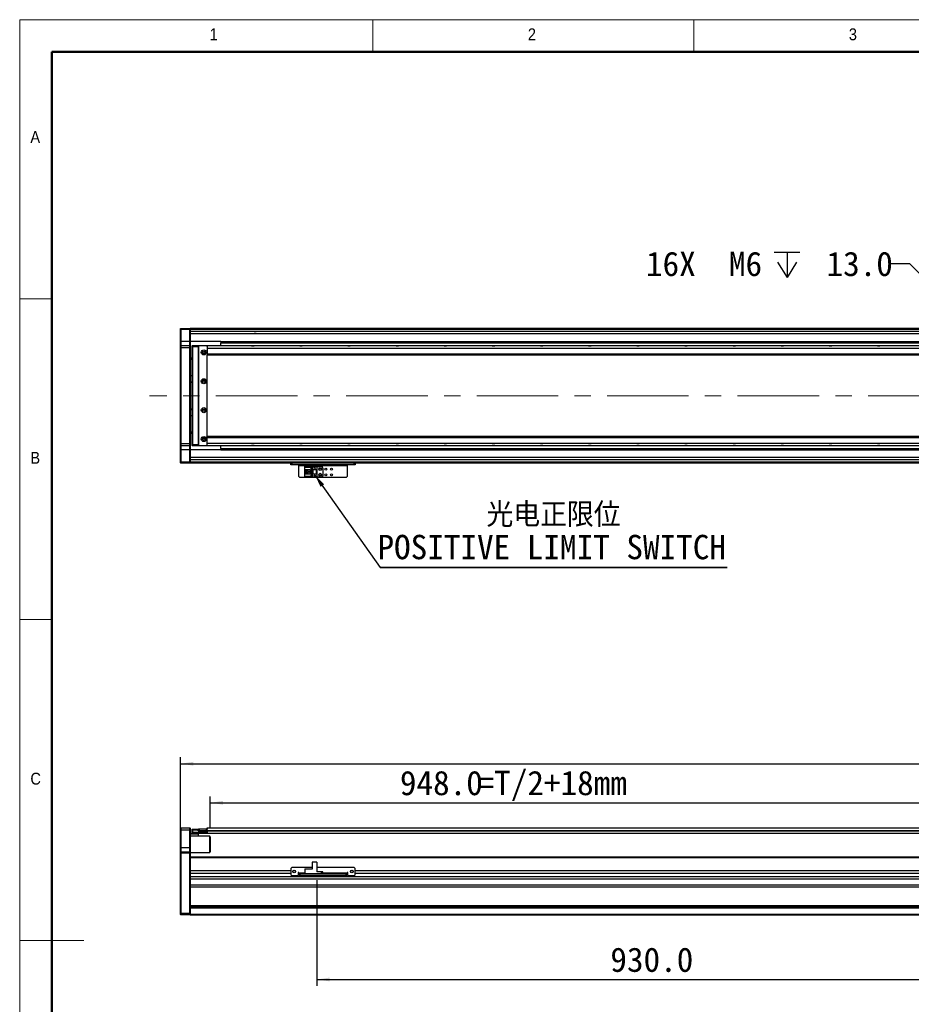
# Model space of a CAD drawing. Header units: millimetres. Extents: x 40 to 3320, y 40 to 2336.
# Tile 2 of 8: x 40 to 1151, y 1108 to 2336. Entities that reach past the tile are written whole.
import ezdxf

# ---------------------------------------------------------------- set-up
doc = ezdxf.new("R2010")
doc.units = ezdxf.units.MM
doc.header["$LTSCALE"] = 8
doc.linetypes.add('CENTERX2', pattern=[20.32, 12.7, -2.54, 2.54, -2.54])
doc.layers.add('DIMNS', color=7, linetype='Continuous')
doc.styles.add('SLDTEXTSTYLE0', font='Gothic.ttf', dxfattribs={"width": 0.913})
doc.styles.add('SLDTEXTSTYLE7', font='txt')
doc.styles.add('SLDTEXTSTYLE8', font='txt', dxfattribs={"bigfont": 'bigfont'})
doc.dimstyles.new('SLDDIMSTYLE1', dxfattribs={"dimtxt": 30.4, "dimasz": 16, "dimexe": 0, "dimexo": 0.0625, "dimgap": 7.6, "dimtad": 0, "dimtih": 1, "dimtoh": 1, "dimdec": 6, "dimrnd": 1e-09, "dimzin": 12, "dimdsep": 46, "dimtxsty": 'SLDTEXTSTYLE7', "dimsah": 1, "dimcen": 0, "dimadec": 0, "dimazin": 3, "dimtfac": 1, "dimtdec": 1, "dimtofl": 0, "dimtmove": 0, "dimatfit": 3, "dimfxl": 0, "dimfrac": 2, "dimtolj": 1, "dimtzin": 12, "dimarcsym": 0})
doc.dimstyles.new('SLDDIMSTYLE3', dxfattribs={"dimtxt": 30.4, "dimasz": 16, "dimexe": 0, "dimexo": 0.0625, "dimgap": 7.6, "dimtad": 2, "dimdec": 1, "dimrnd": 1e-09, "dimzin": 4, "dimdsep": 46, "dimtxsty": 'SLDTEXTSTYLE7', "dimsah": 1, "dimcen": 0.09, "dimadec": 0, "dimazin": 1, "dimtfac": 1, "dimtdec": 1, "dimtofl": 0, "dimtmove": 0, "dimatfit": 3, "dimfxl": 0, "dimfrac": 2, "dimtolj": 1, "dimtzin": 12, "dimarcsym": 0})
doc.dimstyles.new('SLDDIMSTYLE4', dxfattribs={"dimtxt": 0.18, "dimasz": 16, "dimexe": 0, "dimexo": 0.0625, "dimgap": 0, "dimtad": 0, "dimtih": 1, "dimtoh": 1, "dimdec": 0, "dimrnd": 1e-09, "dimzin": 0, "dimdsep": 46, "dimtxsty": 'Standard', "dimsah": 1, "dimcen": 0.09, "dimadec": 0, "dimazin": 0, "dimtfac": 16, "dimtdec": 0, "dimtofl": 0, "dimtmove": 0, "dimatfit": 3, "dimfxl": 0, "dimfrac": 2, "dimtolj": 1, "dimtzin": 0, "dimarcsym": 0})

# ---------------------------------------------------------------- blocks, each defined once
blk = doc.blocks.new('SW_SYMBOL_HOLE_DEPTH')
at = {"layer": 'DIMNS', "color": 0}
for p, q in [((0, 7000), (6400, 7000)), ((3200, 7000), (3200, 600)), ((800, 4440), (3200, 600)), ((5600, 4440), (3200, 600))]:
    blk.add_line(p, q, dxfattribs=at)
blk = doc.blocks.new('_D_1')
at = {"layer": 'DIMNS'}
for p, q in [((1149.2, 2031.5), (1123.5, 2031.5)), ((1238.7, 1942), (1149.2, 2031.5))]:
    blk.add_line(p, q, dxfattribs=at)
blk.add_solid([(1238.7, 1942), (1229.1, 1955), (1225.7, 1951.6)], dxfattribs=at)
at = {"layer": 'DIMNS', "xscale": 0.004985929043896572, "yscale": 0.004985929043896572, "zscale": 0.004985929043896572}
blk.add_blockref('SW_SYMBOL_HOLE_DEPTH', (980.3, 2011.4), dxfattribs=at)
at = {"layer": 'DIMNS', "char_height": 30.4, "attachment_point": 1, "style": 'SLDTEXTSTYLE7'}
for s, insert in [('16X  M6 ', (820.5, 2046.8)), (' 13.0', (1024.8, 2046.8))]:
    blk.add_mtext(s, dxfattribs=dict(at, insert=insert))
blk = doc.blocks.new('SW_NOTE_3')
at = {"layer": 'DIMNS', "color": 0}
for p, q in [((0, 0), (432.2, 0)), ((432.2, 0), (0, 0)), ((0, 0), (432.2, 0)), ((432.2, 0), (0, 0)), ((0, 0), (432.2, 0)), ((432.2, 0), (0, 0))]:
    blk.add_line(p, q, dxfattribs=at)
at = {"layer": 'DIMNS', "color": 0, "char_height": 30.4, "attachment_point": 2}
for s, insert, style in [('光电正限位', (215.9, 80.8), 'SLDTEXTSTYLE8'), ('POSITIVE LIMIT SWITCH', (213.6, 40.6), 'SLDTEXTSTYLE7')]:
    blk.add_mtext(s, dxfattribs=dict(at, insert=insert, style=style))
blk = doc.blocks.new('_D_13')
at = {"layer": 'DIMNS'}
for p, q in [((240.5, 1307.1), (240.5, 1416.4)), ((2460.5, 1307.1), (2460.5, 1416.4)), ((240.5, 1408.4), (2460.5, 1408.4))]:
    blk.add_line(p, q, dxfattribs=at)
for points in [[(240.5, 1408.4), (256.5, 1406), (256.5, 1410.8)], [(2460.5, 1408.4), (2444.5, 1410.8), (2444.5, 1406)]]:
    blk.add_solid(points, dxfattribs=at)
at = {"layer": 'DIMNS', "insert": (1290, 1448.3), "char_height": 30.4, "attachment_point": 1, "style": 'SLDTEXTSTYLE7'}
blk.add_mtext('2220.0', dxfattribs=at)
blk = doc.blocks.new('_D_14')
at = {"layer": 'DIMNS'}
for p, q in [((277.5, 1327.6), (277.5, 1367.7)), ((1225.5, 1337.3), (1225.5, 1367.7)), ((277.5, 1359.7), (1225.5, 1359.7))]:
    blk.add_line(p, q, dxfattribs=at)
for points in [[(277.5, 1359.7), (293.5, 1357.3), (293.5, 1362.1)], [(1225.5, 1359.7), (1209.5, 1362.1), (1209.5, 1357.3)]]:
    blk.add_solid(points, dxfattribs=at)
at = {"layer": 'DIMNS', "char_height": 30.4, "attachment_point": 1, "style": 'SLDTEXTSTYLE7'}
for s, insert in [('948.0', (513.8, 1399.6)), ('=T/2+18mm', (610.6, 1399.6))]:
    blk.add_mtext(s, dxfattribs=dict(at, insert=insert))
blk = doc.blocks.new('_D_17')
at = {"layer": 'DIMNS'}
for p, q in [((1340.5, 1270.2), (1340.5, 1131.4)), ((410.5, 1263.2), (410.5, 1131.4)), ((410.5, 1139.4), (1340.5, 1139.4))]:
    blk.add_line(p, q, dxfattribs=at)
for points in [[(410.5, 1139.4), (426.5, 1137), (426.5, 1141.8)], [(1340.5, 1139.4), (1324.5, 1141.8), (1324.5, 1137)]]:
    blk.add_solid(points, dxfattribs=at)
at = {"layer": 'DIMNS', "insert": (776.1, 1179.3), "char_height": 30.4, "attachment_point": 1, "style": 'SLDTEXTSTYLE7'}
blk.add_mtext('930.0', dxfattribs=at)

msp = doc.modelspace()

# ---------------------------------------------------------------- linework, layer by layer
at = {"color": 7, "linetype": 'Continuous', "lineweight": 18}
for p, q in [((3320, 2336), (40, 2336)), ((40, 2336), (40, 40)), ((480, 2296), (480, 2336)), ((880, 2336), (880, 2296)), ((80, 2296), (3280, 2296)), ((80, 2296), (80, 80)), ((80, 1988), (40, 1988)), ((40, 1588), (80, 1588)), ((40, 1188), (120, 1188))]:
    msp.add_line(p, q, dxfattribs=at)
at = {"color": 7, "linetype": 'Continuous', "lineweight": 50}
for p, q in [((3280, 2296), (80, 2296)), ((80, 2296), (80, 80))]:
    msp.add_line(p, q, dxfattribs=at)
at = {"color": 7, "linetype": 'Continuous', "lineweight": 25}
for p, q in [((240.4811845, 1950.9036635), (240.7812343, 1951.2036612)), ((240.4811845, 1949.7036656), (240.4811845, 1950.9036635)), ((240.4811845, 1949.7036656), (240.7812343, 1949.7036656)), ((240.4811845, 1934.703665), (240.4811845, 1949.7036656)), ((240.7812343, 1951.2036612), (240.7812343, 1949.7036656)), ((240.7812343, 1951.2036612), (252.1812186, 1951.2036612)), ((252.1812186, 1949.7036656), (240.7812343, 1949.7036656)), ((240.7812343, 1949.7036656), (240.7812343, 1934.703665)), ((252.1812186, 1949.7036656), (252.1812186, 1951.2036612)), ((252.1812186, 1951.2036612), (252.4811492, 1950.9036635)), ((252.1812186, 1934.703665), (252.1812186, 1949.7036656)), ((252.1812186, 1949.7036656), (252.4811492, 1949.7036656)), ((1254.481198, 1951.2036612), (252.4811492, 1951.2036612)), ((252.4811492, 1951.2036612), (252.4811492, 1950.9036635)), ((252.4811492, 1950.9036635), (252.4811492, 1949.7036656)), ((1254.481198, 1950.7036601), (252.4811492, 1950.7036601)), ((252.4811492, 1949.7036656), (252.4811492, 1934.703665)), ((1254.481198, 1949.7036656), (252.4811492, 1949.7036656)), ((1225.4811988, 1947.2085257), (252.4811492, 1947.2085257)), ((370.4811797, 1951.0036652), (1254.481198, 1951.0036652)), ((370.4811797, 1951.0036652), (370.4811797, 1950.8036618)), ((370.4811797, 1950.8036618), (1254.481198, 1950.8036618)), ((370.4811797, 1950.7036601), (370.4811797, 1950.8036618)), ((240.4811845, 1934.703665), (240.7812343, 1934.703665)), ((240.4811845, 1929.4036609), (240.4811845, 1934.703665)), ((240.7812343, 1929.7036623), (240.4811845, 1929.4036609)), ((240.4811845, 1926.7036637), (240.4811845, 1929.4036609)), ((240.7812343, 1934.703665), (240.7812343, 1929.7036623)), ((252.1812186, 1934.703665), (240.7812343, 1934.703665)), ((240.7812343, 1929.7036623), (240.7812343, 1926.7036637)), ((240.7812343, 1929.7036623), (252.1812186, 1929.7036623)), ((252.1812186, 1929.7036623), (252.1812186, 1934.703665)), ((252.1812186, 1934.703665), (252.4811492, 1934.703665)), ((252.1812186, 1926.7036637), (252.1812186, 1929.7036623)), ((252.1812186, 1929.7036623), (252.4811492, 1929.4036609)), ((252.4811492, 1934.703665), (252.4811492, 1929.4036609)), ((290.481256, 1934.703665), (252.4811492, 1934.703665)), ((252.4811492, 1929.4036609), (252.4811492, 1926.7036637)), ((254.9812064, 1929.4036609), (255.2812562, 1929.7036623)), ((254.9812064, 1928.203663), (254.9812064, 1929.4036609)), ((254.9812064, 1928.203663), (255.2812562, 1928.203663)), ((254.9812064, 1806.2036616), (254.9812064, 1928.203663)), ((255.2812562, 1929.7036623), (255.2812562, 1928.203663)), ((255.2812562, 1929.7036623), (262.4811397, 1929.7036623)), ((262.4811397, 1928.203663), (255.2812562, 1928.203663)), ((255.2812562, 1928.203663), (255.2812562, 1806.2036616)), ((262.4811397, 1929.7036623), (262.4811397, 1928.203663)), ((262.4811397, 1929.7036623), (273.1812463, 1929.7036623)), ((273.1812463, 1929.4036609), (262.4811397, 1929.4036609)), ((262.4811397, 1928.203663), (262.4811397, 1806.2036616)), ((263.4811864, 1929.2036613), (262.9812226, 1928.703664)), ((262.9812226, 1928.703664), (262.9812226, 1805.7036606)), ((272.9812131, 1929.2036613), (263.4811864, 1929.2036613)), ((273.4811769, 1928.703664), (272.9812131, 1929.2036613)), ((273.1812463, 1929.7036623), (273.1812463, 1929.4036609)), ((273.4811769, 1929.4036609), (273.1812463, 1929.7036623)), ((273.1812463, 1929.0036616), (273.1812463, 1929.4036609)), ((273.4811769, 1929.4036609), (273.1812463, 1929.4036609)), ((273.4811769, 1929.4036609), (273.4811769, 1929.2036613)), ((2427.4812207, 1929.2036613), (273.4811769, 1929.2036613)), ((273.4811769, 1929.2036613), (273.4811769, 1928.703664)), ((273.4811769, 1928.5653365), (273.4811769, 1928.703664)), ((273.4811769, 1928.5653365), (273.4811769, 1926.2036589)), ((290.481256, 1934.703665), (1225.4811988, 1934.703665)), ((290.481256, 1934.703665), (290.481256, 1934.3964626)), ((290.481256, 1934.3964626), (1225.4811988, 1934.3964626)), ((290.481256, 1934.3964626), (290.481256, 1933.3137666)), ((290.481256, 1933.3137666), (290.481256, 1933.0065643)), ((290.481256, 1933.3137666), (1225.4811988, 1933.3137666)), ((290.481256, 1929.2036613), (290.481256, 1933.0065643)), ((290.481256, 1933.0065643), (1225.4811988, 1933.0065643)), ((240.7812343, 1926.7036637), (240.4811845, 1926.7036637)), ((240.4811845, 1807.7036609), (240.4811845, 1926.7036637)), ((252.1812186, 1926.7036637), (240.7812343, 1926.7036637)), ((240.7812343, 1926.7036637), (240.7812343, 1807.7036609)), ((252.1812186, 1926.7036637), (252.4811492, 1926.7036637)), ((252.1812186, 1807.7036609), (252.1812186, 1926.7036637)), ((252.4811492, 1926.7036637), (252.4811492, 1807.7036609)), ((2427.4812207, 1926.2036589), (273.4811769, 1926.2036589)), ((273.4811769, 1926.2036589), (273.4811769, 1919.2036596)), ((2427.4812207, 1919.2036596), (273.4811769, 1919.2036596)), ((273.4811769, 1919.2036596), (273.4811769, 1918.2036576)), ((273.4811769, 1816.2036632), (273.4811769, 1918.2036613)), ((273.4811769, 1918.2036576), (2427.4812207, 1918.2036576)), ((254.9812064, 1914.2036607), (252.4811492, 1914.2036607)), ((254.9812064, 1912.2036641), (252.4811492, 1912.2036641)), ((252.4811492, 1892.2036627), (254.9812064, 1892.2036627)), ((252.4811492, 1884.7036624), (254.9812064, 1884.7036624)), ((254.9812064, 1883.7036622), (252.4811492, 1883.7036622)), ((252.4811492, 1850.7036624), (254.9812064, 1850.7036624)), ((254.9812064, 1849.7036622), (252.4811492, 1849.7036622)), ((254.9812064, 1842.2036619), (252.4811492, 1842.2036619)), ((252.4811492, 1822.2036605), (254.9812064, 1822.2036605)), ((254.9812064, 1820.2036639), (252.4811492, 1820.2036639)), ((240.7812343, 1807.7036609), (240.4811845, 1807.7036609)), ((240.4811845, 1805.0036636), (240.4811845, 1807.7036609)), ((240.7812343, 1804.7036623), (240.4811845, 1805.0036636)), ((240.4811845, 1799.7036596), (240.4811845, 1805.0036636)), ((240.7812343, 1807.7036609), (252.1812186, 1807.7036609)), ((240.7812343, 1807.7036609), (240.7812343, 1804.7036623)), ((252.1812186, 1804.7036623), (240.7812343, 1804.7036623)), ((240.7812343, 1804.7036623), (240.7812343, 1799.7036596)), ((252.1812186, 1807.7036609), (252.4811492, 1807.7036609)), ((252.1812186, 1804.7036623), (252.1812186, 1807.7036609)), ((252.1812186, 1804.7036623), (252.4811492, 1805.0036636)), ((252.1812186, 1799.7036596), (252.1812186, 1804.7036623)), ((252.4811492, 1807.7036609), (252.4811492, 1805.0036636)), ((252.4811492, 1805.0036636), (252.4811492, 1799.7036596)), ((254.9812064, 1806.2036616), (255.2812562, 1806.2036616)), ((254.9812064, 1805.0036636), (254.9812064, 1806.2036616)), ((254.9812064, 1805.0036636), (255.2812562, 1804.7036623)), ((255.2812562, 1806.2036616), (262.4811397, 1806.2036616)), ((255.2812562, 1806.2036616), (255.2812562, 1804.7036623)), ((262.4811397, 1804.7036623), (255.2812562, 1804.7036623)), ((262.4811397, 1806.2036616), (262.4811397, 1804.7036623)), ((262.4811397, 1805.0036636), (273.1812463, 1805.0036636)), ((273.1812463, 1804.7036623), (262.4811397, 1804.7036623)), ((262.9812226, 1805.7036606), (263.4811864, 1805.2036633)), ((263.4811864, 1805.2036633), (272.9812131, 1805.2036633)), ((272.9812131, 1805.2036633), (273.4811769, 1805.7036606)), ((273.1812463, 1805.0036636), (273.1812463, 1805.403663)), ((273.1812463, 1805.0036636), (273.4811769, 1805.0036636)), ((273.1812463, 1805.0036636), (273.1812463, 1804.7036623)), ((273.1812463, 1804.7036623), (273.4811769, 1805.0036636)), ((2427.4812207, 1816.203667), (273.4811769, 1816.203667)), ((273.4811769, 1815.2036649), (273.4811769, 1816.203667)), ((273.4811769, 1815.2036649), (2427.4812207, 1815.2036649)), ((273.4811769, 1808.2036657), (273.4811769, 1815.2036649)), ((273.4811769, 1805.8419881), (273.4811769, 1808.2036657)), ((273.4811769, 1808.2036657), (2427.4812207, 1808.2036657)), ((273.4811769, 1805.7036606), (273.4811769, 1805.8419881)), ((273.4811769, 1805.2036633), (273.4811769, 1805.7036606)), ((273.4811769, 1805.2036633), (273.4811769, 1805.0036636)), ((273.4811769, 1805.2036633), (2427.4812207, 1805.2036633)), ((290.481256, 1801.4007603), (290.481256, 1805.2036633)), ((240.7812343, 1799.7036596), (240.4811845, 1799.7036596)), ((240.4811845, 1784.703659), (240.4811845, 1799.7036596)), ((252.1812186, 1799.7036596), (240.7812343, 1799.7036596)), ((240.7812343, 1799.7036596), (240.7812343, 1784.703659)), ((252.4811492, 1799.7036596), (252.1812186, 1799.7036596)), ((252.1812186, 1784.703659), (252.1812186, 1799.7036596)), ((252.4811492, 1799.7036596), (252.4811492, 1784.703659)), ((290.481256, 1799.7036596), (252.4811492, 1799.7036596)), ((290.481256, 1801.4007603), (1222.6849065, 1801.4007603)), ((290.481256, 1801.4007603), (290.481256, 1801.093558)), ((290.481256, 1801.093558), (1222.6526157, 1801.093558)), ((290.481256, 1801.093558), (290.481256, 1800.0108619)), ((290.481256, 1800.0108619), (1222.5388155, 1800.0108619)), ((290.481256, 1800.0108619), (290.481256, 1799.7036596)), ((290.481256, 1799.7036596), (1222.5065247, 1799.7036596)), ((240.7812343, 1784.703659), (240.4811845, 1784.703659)), ((240.4811845, 1783.503661), (240.4811845, 1784.703659)), ((240.7812343, 1783.2036634), (240.4811845, 1783.503661)), ((240.7812343, 1784.703659), (252.1812186, 1784.703659)), ((240.7812343, 1784.703659), (240.7812343, 1783.2036634)), ((252.1812186, 1783.2036634), (240.7812343, 1783.2036634)), ((252.4811492, 1784.703659), (252.1812186, 1784.703659)), ((252.1812186, 1783.2036634), (252.1812186, 1784.703659)), ((252.4811492, 1783.503661), (252.1812186, 1783.2036634)), ((1225.4811988, 1787.1987988), (252.4811492, 1787.1987988)), ((252.4811492, 1784.703659), (252.4811492, 1783.503661)), ((252.4811492, 1783.503661), (252.4811492, 1783.2036634)), ((1340.481199, 1783.2036634), (252.4811492, 1783.2036634)), ((377.9811726, 1781.2036594), (377.9811726, 1783.2036634)), ((378.9812193, 1781.2036594), (377.9811726, 1781.2036594)), ((378.9812193, 1783.2036634), (378.9812193, 1781.2036594)), ((456.9812284, 1781.2036594), (378.9812193, 1781.2036594)), ((387.9812226, 1781.2036594), (387.9812226, 1780.2036648)), ((387.9812226, 1780.2036648), (447.981225, 1780.2036648)), ((387.9812226, 1766.4036622), (387.9812226, 1780.2036648)), ((447.981225, 1780.2036648), (447.981225, 1781.2036594)), ((447.981225, 1780.2036648), (447.981225, 1766.4036622)), ((456.9812284, 1781.2036594), (456.9812284, 1783.2036634)), ((457.9812155, 1781.2036594), (456.9812284, 1781.2036594)), ((457.9812155, 1783.2036634), (457.9812155, 1781.2036594)), ((395.2811823, 1778.103659), (395.2811823, 1778.9036651)), ((395.2811823, 1778.9036651), (404.4812188, 1778.9036651)), ((395.2811823, 1778.103659), (395.2811823, 1777.6036655)), ((403.5811887, 1778.103659), (395.2811823, 1778.103659)), ((395.2811823, 1775.0036587), (395.2811823, 1777.6036655)), ((403.0812249, 1777.6036655), (395.2811823, 1777.6036655)), ((395.2811823, 1775.0036587), (401.4811978, 1775.0036587)), ((395.2811823, 1769.4036608), (395.2811823, 1775.0036587)), ((395.2811823, 1766.8036615), (395.2811823, 1769.4036608)), ((401.4811978, 1769.4036608), (395.2811823, 1769.4036608)), ((396.5812192, 1769.4036608), (396.5812192, 1775.0036587)), ((397.081183, 1774.6536602), (397.081183, 1775.0036587)), ((401.4811978, 1774.6536602), (397.081183, 1774.6536602)), ((397.081183, 1769.7536593), (397.081183, 1774.6536602)), ((397.081183, 1769.4036608), (397.081183, 1769.7536593)), ((397.081183, 1769.7536593), (401.4811978, 1769.7536593)), ((398.0411754, 1773.0036621), (398.0411754, 1771.4036648)), ((399.8811708, 1773.0036621), (398.0411754, 1773.0036621)), ((398.0411754, 1771.4036648), (399.8811708, 1771.4036648)), ((399.8811708, 1773.0036621), (399.8811708, 1771.4036648)), ((401.4811978, 1775.0036587), (401.4811978, 1769.4036608)), ((403.0812249, 1777.6036655), (403.5811887, 1778.103659)), ((403.0812249, 1766.8036615), (403.0812249, 1777.6036655)), ((403.5811887, 1766.3036605), (403.5811887, 1778.103659)), ((404.4812188, 1778.9036651), (404.4812188, 1775.2036621)), ((404.4812188, 1778.9036651), (410.4812012, 1778.9036651)), ((404.4812188, 1775.2036621), (410.4812012, 1775.2036621)), ((404.4812188, 1775.2036621), (404.4812188, 1769.2036648)), ((404.4812188, 1769.2036648), (404.4812188, 1765.5036618)), ((410.4812012, 1769.2036648), (404.4812188, 1769.2036648)), ((404.9811826, 1775.2036621), (404.9811826, 1769.2036648)), ((405.2811728, 1775.2036621), (405.2811728, 1769.2036648)), ((406.8811998, 1777.4036621), (407.0811734, 1777.4036621)), ((407.4811802, 1776.2036641), (406.8811998, 1777.4036621)), ((406.8811998, 1767.8036635), (407.0811734, 1767.8036635)), ((407.4811802, 1766.6036655), (406.8811998, 1767.8036635)), ((407.0811734, 1777.8036614), (407.881187, 1777.8036614)), ((407.0811734, 1777.4036621), (407.0811734, 1777.8036614)), ((407.0811734, 1768.2036628), (407.881187, 1768.2036628)), ((407.0811734, 1767.8036635), (407.0811734, 1768.2036628)), ((408.0812202, 1777.4036621), (407.4811802, 1776.2036641)), ((408.0812202, 1767.8036635), (407.4811802, 1766.6036655)), ((407.881187, 1777.8036614), (407.881187, 1777.4036621)), ((407.881187, 1777.4036621), (408.0812202, 1777.4036621)), ((407.881187, 1768.2036628), (407.881187, 1767.8036635)), ((407.881187, 1767.8036635), (408.0812202, 1767.8036635)), ((409.6811876, 1769.2036648), (409.6811876, 1775.2036621)), ((409.9811778, 1769.2036648), (409.9811778, 1775.2036621)), ((410.4812012, 1778.9036651), (410.4812012, 1775.2036621)), ((410.4812012, 1778.9036651), (415.9812198, 1778.9036651)), ((410.4812012, 1775.2036621), (410.4812012, 1769.2036648)), ((410.4812012, 1769.2036648), (410.4812012, 1765.5036618)), ((417.981194, 1776.9036611), (417.981194, 1767.5036659)), ((387.9812226, 1766.4036622), (388.9812098, 1765.4036601)), ((446.9811783, 1765.4036601), (388.9812098, 1765.4036601)), ((395.2811823, 1766.8036615), (403.0812249, 1766.8036615)), ((395.2811823, 1766.8036615), (395.2811823, 1766.3036605)), ((395.2811823, 1766.3036605), (403.5811887, 1766.3036605)), ((395.2811823, 1765.5036618), (395.2811823, 1766.3036605)), ((404.4812188, 1765.5036618), (395.2811823, 1765.5036618)), ((403.5811887, 1766.3036605), (403.0812249, 1766.8036615)), ((410.4812012, 1765.5036618), (404.4812188, 1765.5036618)), ((415.9812198, 1765.5036618), (410.4812012, 1765.5036618)), ((446.9811783, 1765.4036601), (447.981225, 1766.4036622)), ((240.7812343, 1328.4080286), (240.4811845, 1328.108031)), ((240.4811845, 1325.40803), (240.4811845, 1328.108031)), ((240.7812343, 1328.4080286), (240.7812343, 1325.40803)), ((240.7812343, 1328.4080286), (252.1812186, 1328.4080286)), ((252.1812186, 1325.40803), (252.1812186, 1328.4080286)), ((252.1812186, 1328.4080286), (252.4811492, 1328.108031)), ((252.4811492, 1328.108031), (252.4811492, 1325.40803)), ((254.9812064, 1326.6080354), (255.2812562, 1326.908033)), ((254.9812064, 1325.40803), (254.9812064, 1326.6080354)), ((255.2812562, 1326.908033), (255.2812562, 1325.40803)), ((255.2812562, 1326.908033), (262.4811397, 1326.908033)), ((262.4811397, 1326.908033), (262.4811397, 1325.40803)), ((262.9812226, 1325.1080323), (262.9812226, 1327.1080289)), ((262.9812226, 1327.1080289), (263.4811864, 1327.1080289)), ((263.4811864, 1327.1080289), (263.4811864, 1325.1080323)), ((263.4811864, 1327.1080289), (272.9812131, 1327.1080289)), ((272.9812131, 1325.1080323), (272.9812131, 1327.1080289)), ((272.9812131, 1327.1080289), (273.4811769, 1327.1080289)), ((273.4811769, 1328.2580335), (2427.4812207, 1328.2580335)), ((273.4811769, 1327.1080289), (273.4811769, 1328.2580335)), ((273.4811769, 1327.1080289), (273.4811769, 1326.9163478)), ((273.4811769, 1325.2580349), (273.4811769, 1326.9163478)), ((240.7812343, 1325.40803), (240.4811845, 1325.40803)), ((240.4811845, 1303.4080301), (240.4811845, 1325.40803)), ((252.1812186, 1325.40803), (240.7812343, 1325.40803)), ((240.7812343, 1325.40803), (240.7812343, 1303.4080301)), ((252.1812186, 1325.40803), (252.4811492, 1325.40803)), ((252.1812186, 1303.4080301), (252.1812186, 1325.40803)), ((252.4811492, 1325.40803), (252.4811492, 1303.4080301)), ((252.4811492, 1321.4080293), (255.2812562, 1321.4080293)), ((262.4811397, 1320.4080347), (252.4811492, 1320.4080347)), ((276.9811616, 1317.9080297), (252.4811492, 1317.9080297)), ((254.9812064, 1322.9080323), (254.9812064, 1325.40803)), ((254.9812064, 1325.40803), (255.2812562, 1325.40803)), ((254.9812064, 1321.7080344), (254.9812064, 1322.9080323)), ((255.2812562, 1322.9080323), (254.9812064, 1322.9080323)), ((255.2812562, 1321.4080293), (254.9812064, 1321.7080344)), ((255.2812562, 1325.40803), (255.2812562, 1322.9080323)), ((262.4811397, 1325.40803), (255.2812562, 1325.40803)), ((255.2812562, 1322.9080323), (273.1812463, 1322.9080323)), ((255.2812562, 1322.9080323), (255.2812562, 1321.4080293)), ((273.1812463, 1321.4080293), (255.2812562, 1321.4080293)), ((262.4811397, 1324.6080313), (262.4811397, 1325.40803)), ((262.4811397, 1324.9080289), (273.1812463, 1324.9080289)), ((273.1812463, 1324.6080313), (262.4811397, 1324.6080313)), ((262.4811397, 1321.4080293), (262.4811397, 1320.4080347)), ((262.4811397, 1320.4080347), (262.4811397, 1317.9080297)), ((263.4811864, 1325.1080323), (262.9812226, 1325.1080323)), ((262.9812226, 1325.1080323), (262.9812226, 1324.9080289)), ((263.4811864, 1325.1080323), (272.9812131, 1325.1080323)), ((273.4811769, 1325.1080323), (272.9812131, 1325.1080323)), ((273.1812463, 1324.9080289), (273.1812463, 1324.6080313)), ((273.1812463, 1324.9080289), (273.4811769, 1324.6080313)), ((273.4811769, 1324.9080289), (273.1812463, 1324.9080289)), ((273.1812463, 1322.9080323), (273.1812463, 1324.6080313)), ((273.1812463, 1324.6080313), (273.4811769, 1324.6080313)), ((273.1812463, 1321.4080293), (273.1812463, 1322.9080323)), ((273.1812463, 1322.9080323), (273.4811769, 1322.9080323)), ((273.1812463, 1321.4080293), (273.4811769, 1321.7080344)), ((273.4811769, 1324.7580339), (273.4811769, 1325.2580349)), ((273.4811769, 1324.6080313), (273.4811769, 1324.7580339)), ((273.4811769, 1324.6080313), (273.4811769, 1322.9080323)), ((273.4811769, 1322.9080323), (273.4811769, 1321.7080344)), ((273.4811769, 1321.7580352), (1225.4811988, 1321.7580352)), ((277.4812446, 1317.4080286), (276.9811616, 1317.9080297)), ((276.9811616, 1297.9080338), (276.9811616, 1317.9080297)), ((277.4812446, 1317.4080286), (277.4812446, 1298.4080348)), ((240.7812343, 1303.4080301), (240.4811845, 1303.4080301)), ((240.4811845, 1298.1080298), (240.4811845, 1303.4080301)), ((240.7812343, 1303.4080301), (240.7812343, 1298.4080348)), ((252.1812186, 1303.4080301), (240.7812343, 1303.4080301)), ((252.1812186, 1298.4080348), (252.1812186, 1303.4080301)), ((252.4811492, 1303.4080301), (252.1812186, 1303.4080301)), ((252.4811492, 1303.4080301), (252.4811492, 1298.1080298)), ((240.7812343, 1298.4080348), (240.4811845, 1298.1080298)), ((240.4811845, 1296.9080318), (240.4811845, 1298.1080298)), ((240.4811845, 1222.0322964), (240.4811845, 1296.9080318)), ((240.7812343, 1296.9080318), (240.4811845, 1296.9080318)), ((240.7812343, 1298.4080348), (240.7812343, 1296.9080318)), ((240.7812343, 1298.4080348), (252.1812186, 1298.4080348)), ((240.7812343, 1296.9080318), (240.7812343, 1221.9080323)), ((252.1812186, 1296.9080318), (240.7812343, 1296.9080318)), ((252.1812186, 1296.9080318), (252.1812186, 1298.4080348)), ((252.4811492, 1298.1080298), (252.1812186, 1298.4080348)), ((252.1812186, 1221.9080323), (252.1812186, 1296.9080318)), ((252.4811492, 1296.9080318), (252.1812186, 1296.9080318)), ((252.4811492, 1298.1080298), (252.4811492, 1296.9080318)), ((252.4811492, 1297.9080338), (276.9811616, 1297.9080338)), ((252.4811492, 1296.9080318), (252.4811492, 1291.6221801)), ((1225.4811988, 1291.9092883), (252.4811492, 1291.9092883)), ((1340.481199, 1291.9080366), (252.4811492, 1291.9080366)), ((252.4811492, 1291.6221801), (252.4811492, 1290.9080345)), ((252.4811492, 1290.9080345), (252.4811492, 1274.904925)), ((276.9811616, 1297.9080338), (277.4812446, 1298.4080348)), ((378.9812193, 1278.9080363), (377.9811726, 1277.908038)), ((377.9811726, 1277.908038), (377.9811726, 1269.9080367)), ((404.4812188, 1278.9080363), (378.9812193, 1278.9080363)), ((395.2811823, 1277.408037), (403.0812249, 1277.408037)), ((395.2811823, 1277.408037), (395.2811823, 1276.908036)), ((395.2811823, 1276.908036), (395.2811823, 1270.9080387)), ((404.4812188, 1276.908036), (395.2811823, 1276.908036)), ((403.5811887, 1276.908036), (403.0812249, 1277.408037)), ((404.4812188, 1285.8080376), (404.4812188, 1276.908036)), ((410.4812012, 1285.8080376), (404.4812188, 1285.8080376)), ((410.4812012, 1285.8080376), (410.4812012, 1273.4080363)), ((456.9812284, 1278.9080363), (410.4812012, 1278.9080363)), ((457.9812155, 1277.908038), (456.9812284, 1278.9080363)), ((457.9812155, 1269.9080367), (457.9812155, 1277.908038)), ((252.4811492, 1274.904925), (252.4811492, 1271.5049271)), ((377.9811726, 1274.904925), (252.4811492, 1274.904925)), ((377.9811726, 1271.5049271), (252.4811492, 1271.5049271)), ((252.4811492, 1271.5049271), (252.4811492, 1267.2441859)), ((2448.4812484, 1267.2441859), (252.4811492, 1267.2441859)), ((252.4811492, 1267.2441859), (252.4811492, 1265.9365159)), ((252.4811492, 1265.9365159), (252.4811492, 1228.7080322)), ((2448.4812484, 1264.6461088), (252.4811492, 1264.6461088)), ((377.9811726, 1269.9080367), (378.9812193, 1268.9080384)), ((378.9812193, 1268.9080384), (386.9811759, 1268.9080384)), ((383.3582268, 1274.904925), (380.6041942, 1274.904925)), ((387.9812226, 1272.908039), (386.9811759, 1272.908039)), ((386.9811759, 1272.908039), (386.9811759, 1268.9080384)), ((387.9812226, 1271.5049271), (386.9811759, 1271.5049271)), ((387.9812226, 1271.908037), (387.9812226, 1272.908039)), ((387.9812226, 1271.908037), (387.9812226, 1270.9080387)), ((387.9812226, 1268.9080384), (387.9812226, 1270.9080387)), ((387.9812226, 1270.9080387), (388.9812098, 1270.9080387)), ((388.9812098, 1268.9080384), (387.9812226, 1268.9080384)), ((388.9812098, 1270.9080387), (388.9812098, 1268.9080384)), ((446.9811783, 1270.9080387), (388.9812098, 1270.9080387)), ((446.9811783, 1268.9080384), (388.9812098, 1268.9080384)), ((415.9812198, 1273.4080363), (410.4812012, 1273.4080363)), ((415.9812198, 1270.9080387), (415.9812198, 1273.4080363)), ((417.981194, 1273.4080363), (415.9812198, 1273.4080363)), ((417.981194, 1270.9080387), (417.981194, 1273.4080363)), ((446.9811783, 1268.9080384), (446.9811783, 1270.9080387)), ((446.9811783, 1270.9080387), (447.981225, 1270.9080387)), ((447.981225, 1268.9080384), (446.9811783, 1268.9080384)), ((448.9812121, 1272.908039), (447.981225, 1272.908039)), ((447.981225, 1272.908039), (447.981225, 1271.908037)), ((447.981225, 1270.9080387), (447.981225, 1271.908037)), ((448.9812121, 1271.5049271), (447.981225, 1271.5049271)), ((447.981225, 1270.9080387), (447.981225, 1268.9080384)), ((448.9812121, 1268.9080384), (448.9812121, 1272.908039)), ((448.9812121, 1268.9080384), (456.9812284, 1268.9080384)), ((455.3582535, 1274.904925), (452.6041613, 1274.904925)), ((456.9812284, 1268.9080384), (457.9812155, 1269.9080367)), ((2242.9811821, 1274.904925), (457.9812155, 1274.904925)), ((2242.9811821, 1271.5049271), (457.9812155, 1271.5049271)), ((2448.4812484, 1257.1405541), (252.4811492, 1257.1405541)), ((2448.4812484, 1254.5424808), (252.4811492, 1254.5424808)), ((2448.4812484, 1231.4080322), (252.4811492, 1231.4080322)), ((2448.4812484, 1229.4080319), (252.4811492, 1229.4080319)), ((252.4811492, 1228.7080322), (252.4811492, 1228.4080327)), ((2448.4812484, 1228.4080327), (252.4811492, 1228.4080327)), ((252.4811492, 1228.4080327), (252.4811492, 1220.4080322)), ((240.4811845, 1222.0322964), (240.7812343, 1221.9080323)), ((240.4811845, 1220.2080322), (240.4811845, 1222.0322964)), ((240.4811845, 1220.2080322), (240.7812343, 1219.9080322)), ((240.7812343, 1221.9080323), (252.1812186, 1221.9080323)), ((240.7812343, 1221.9080323), (240.7812343, 1219.9080322)), ((252.1812186, 1219.9080322), (240.7812343, 1219.9080322)), ((252.4811492, 1222.0322964), (252.1812186, 1221.9080323)), ((252.1812186, 1219.9080322), (252.1812186, 1221.9080323)), ((252.4811492, 1220.2080322), (252.1812186, 1219.9080322)), ((2448.4812484, 1220.4080322), (252.4811492, 1220.4080322)), ((252.4811492, 1220.4080322), (252.4811492, 1219.4080322)), ((2448.4812484, 1219.4080322), (252.4811492, 1219.4080322))]:
    msp.add_line(p, q, dxfattribs=at)
at = {"color": 8, "linetype": 'Continuous', "lineweight": 25}
for p, q in [((1225.4811988, 1944.2085271), (252.4811492, 1944.2085271)), ((254.9812064, 1913.2036624), (252.4811492, 1913.2036624)), ((254.9812064, 1821.2036622), (252.4811492, 1821.2036622)), ((1225.4811988, 1790.1987975), (252.4811492, 1790.1987975)), ((1340.481199, 1784.2036654), (252.4811492, 1784.2036654)), ((273.4811769, 1325.2580349), (1225.4811988, 1325.2580349)), ((273.4811769, 1324.7580339), (1225.4811988, 1324.7580339)), ((1340.481199, 1290.9080345), (252.4811492, 1290.9080345)), ((395.2811823, 1271.908037), (387.9812226, 1271.908037)), ((447.981225, 1271.908037), (417.981194, 1271.908037))]:
    msp.add_line(p, q, dxfattribs=at)
at = {"color": 7, "linetype": 'Continuous', "lineweight": 25, "flags": 128}
for points in [[(328.960465, 1929.2036613), (329.1429744, 1929.2612543), (330.4812179, 1929.4536618)], [(330.4812179, 1929.4536618), (331.8194614, 1929.2612543), (332.0018516, 1929.2036613)], [(388.960527, 1929.2036613), (389.1429768, 1929.2612543), (390.4812203, 1929.4536618)], [(390.4812203, 1929.4536618), (391.8194041, 1929.2612543), (392.0019136, 1929.2036613)], [(448.9605293, 1929.2036613), (449.1429792, 1929.2612543), (450.4812226, 1929.4536618)], [(450.4812226, 1929.4536618), (451.8194065, 1929.2612543), (452.0019159, 1929.2036613)], [(508.9605317, 1929.2036613), (509.1429815, 1929.2612543), (510.481225, 1929.4536618)], [(510.481225, 1929.4536618), (511.8194089, 1929.2612543), (512.0018587, 1929.2036613)], [(568.9605341, 1929.2036613), (569.1429839, 1929.2612543), (570.4812274, 1929.4536618)], [(570.4812274, 1929.4536618), (571.8194113, 1929.2612543), (572.0018611, 1929.2036613)], [(628.9605365, 1929.2036613), (629.1429863, 1929.2612543), (630.4811702, 1929.4536618)], [(630.4811702, 1929.4536618), (631.8194137, 1929.2612543), (632.0018635, 1929.2036613)], [(688.9605389, 1929.2036613), (689.1429887, 1929.2612543), (690.4811726, 1929.4536618)], [(690.4811726, 1929.4536618), (691.8194161, 1929.2612543), (692.0018659, 1929.2036613)], [(748.9604817, 1929.2036613), (749.1429911, 1929.2612543), (750.481175, 1929.4536618)], [(750.481175, 1929.4536618), (751.8194184, 1929.2612543), (752.0018683, 1929.2036613)], [(808.960484, 1929.2036613), (809.1429935, 1929.2612543), (810.4811773, 1929.4536618)], [(810.4811773, 1929.4536618), (811.8194208, 1929.2612543), (812.0018706, 1929.2036613)], [(868.9605162, 1929.2036613), (869.142966, 1929.2612543), (870.4812095, 1929.4536618)], [(870.4812095, 1929.4536618), (871.8194232, 1929.2612543), (872.0019028, 1929.2036613)], [(928.9605186, 1929.2036613), (929.1429684, 1929.2612543), (930.4812119, 1929.4536618)], [(930.4812119, 1929.4536618), (931.8194256, 1929.2612543), (932.0018754, 1929.2036613)], [(988.960521, 1929.2036613), (989.1429708, 1929.2612543), (990.4811845, 1929.4536618)], [(990.4811845, 1929.4536618), (991.819428, 1929.2612543), (992.0018778, 1929.2036613)], [(1048.9605234, 1929.2036613), (1049.1429732, 1929.2612543), (1050.4811869, 1929.4536618)], [(1050.4811869, 1929.4536618), (1051.8194304, 1929.2612543), (1052.0018802, 1929.2036613)], [(1108.9605109, 1929.2036613), (1109.1429756, 1929.2612543), (1110.4812042, 1929.4536618)], [(1110.4812042, 1929.4536618), (1111.8194327, 1929.2612543), (1112.0018826, 1929.2036613)], [(330.4812179, 1804.9536628), (329.1429744, 1805.1460703), (328.960465, 1805.2036633)], [(332.0018516, 1805.2036633), (331.8194614, 1805.1460703), (330.4812179, 1804.9536628)], [(390.4812203, 1804.9536628), (389.1429768, 1805.1460703), (388.960527, 1805.2036633)], [(392.0019136, 1805.2036633), (391.8194041, 1805.1460703), (390.4812203, 1804.9536628)], [(450.4812226, 1804.9536628), (449.1429792, 1805.1460703), (448.9605293, 1805.2036633)], [(452.0019159, 1805.2036633), (451.8194065, 1805.1460703), (450.4812226, 1804.9536628)], [(510.481225, 1804.9536628), (509.1429815, 1805.1460703), (508.9605317, 1805.2036633)], [(512.0018587, 1805.2036633), (511.8194089, 1805.1460703), (510.481225, 1804.9536628)], [(570.4812274, 1804.9536628), (569.1429839, 1805.1460703), (568.9605341, 1805.2036633)], [(572.0018611, 1805.2036633), (571.8194113, 1805.1460703), (570.4812274, 1804.9536628)], [(630.4811702, 1804.9536628), (629.1429863, 1805.1460703), (628.9605365, 1805.2036633)], [(632.0018635, 1805.2036633), (631.8194137, 1805.1460703), (630.4811702, 1804.9536628)], [(690.4811726, 1804.9536628), (689.1429887, 1805.1460703), (688.9605389, 1805.2036633)], [(692.0018659, 1805.2036633), (691.8194161, 1805.1460703), (690.4811726, 1804.9536628)], [(750.481175, 1804.9536628), (749.1429911, 1805.1460703), (748.9604817, 1805.2036633)], [(752.0018683, 1805.2036633), (751.8194184, 1805.1460703), (750.481175, 1804.9536628)], [(810.4811773, 1804.9536628), (809.1429935, 1805.1460703), (808.960484, 1805.2036633)], [(812.0018706, 1805.2036633), (811.8194208, 1805.1460703), (810.4811773, 1804.9536628)], [(870.4812095, 1804.9536628), (869.142966, 1805.1460703), (868.9605162, 1805.2036633)], [(872.0019028, 1805.2036633), (871.8194232, 1805.1460703), (870.4812095, 1804.9536628)], [(930.4812119, 1804.9536628), (929.1429684, 1805.1460703), (928.9605186, 1805.2036633)], [(932.0018754, 1805.2036633), (931.8194256, 1805.1460703), (930.4812119, 1804.9536628)], [(990.4811845, 1804.9536628), (989.1429708, 1805.1460703), (988.960521, 1805.2036633)], [(992.0018778, 1805.2036633), (991.819428, 1805.1460703), (990.4811845, 1804.9536628)], [(1050.4811869, 1804.9536628), (1049.1429732, 1805.1460703), (1048.9605234, 1805.2036633)], [(1052.0018802, 1805.2036633), (1051.8194304, 1805.1460703), (1050.4811869, 1804.9536628)], [(1110.4812042, 1804.9536628), (1109.1429756, 1805.1460703), (1108.9605109, 1805.2036633)], [(1112.0018826, 1805.2036633), (1111.8194327, 1805.1460703), (1110.4812042, 1804.9536628)]]:
    msp.add_lwpolyline(points, dxfattribs=at)
at = {"color": 7, "linetype": 'Continuous', "lineweight": 25}
for centre, radius in [((269.4811988, 1921.2036623), 3.15), ((269.4811988, 1921.2036623), 1.7), ((269.4811988, 1921.2036623), 1.6), ((269.4811988, 1921.2036623), 1.25), ((269.4811988, 1885.2036623), 3.15), ((269.4811988, 1885.2036623), 1.7), ((269.4811988, 1885.2036623), 1.6), ((269.4811988, 1885.2036623), 1.25), ((269.4811988, 1849.2036623), 3.15), ((269.4811988, 1849.2036623), 1.7), ((269.4811988, 1849.2036623), 1.6), ((269.4811988, 1849.2036623), 1.25), ((269.4811988, 1813.2036623), 3.15), ((269.4811988, 1813.2036623), 1.7), ((269.4811988, 1813.2036623), 1.6), ((269.4811988, 1813.2036623), 1.25), ((414.4811988, 1775.7036623), 1.75), ((414.4811988, 1768.7036623), 1.75), ((414.4811988, 1775.7036623), 1.25), ((414.4811988, 1768.7036623), 1.25), ((421.4811988, 1775.7036623), 1.25), ((421.4811988, 1768.7036623), 1.25), ((428.4811988, 1775.7036623), 1.25), ((428.4811988, 1768.7036623), 1.25), ((381.9811988, 1273.9080372), 1.7), ((453.9811988, 1273.9080372), 1.7)]:
    msp.add_circle(centre, radius, dxfattribs=at)
for centre, start, end in [((415.9811988, 1776.9036623), 0, 90), ((415.9811988, 1767.5036623), 270, 0)]:
    msp.add_arc(centre, 2, start, end, dxfattribs=at)
msp.add_open_spline([(335.1312146, 1947.2085257), (335.1154615, 1947.1997242), (335.0839976, 1947.1821447), (334.8420027, 1947.0557347), (334.4706755, 1946.8921668), (333.9688529, 1946.7407294), (333.4139844, 1946.6959803), (332.9124346, 1946.7652068), (332.4731319, 1946.9002321), (332.1010534, 1947.0641914), (331.8678666, 1947.1881725), (331.8418516, 1947.202591), (331.8311439, 1947.2085257)], degree=3, knots=[0, 0, 0, 0, 0.0970963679, 0.1939311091, 0.2974960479, 0.4111306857, 0.5173759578, 0.6075717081, 0.6998078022, 0.8066003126, 0.9203966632, 1, 1, 1, 1], dxfattribs=at)
at = {"layer": 'DIMNS', "linetype": 'CENTERX2', "lineweight": 18}
msp.add_line((2499.2811988, 1867.2036623), (201.6811988, 1867.2036623), dxfattribs=at)

# ---------------------------------------------------------------- block references
at = {"layer": 'DIMNS'}
msp.add_blockref('SW_NOTE_3', (489.3997446, 1653.1289911), dxfattribs=at)

# ---------------------------------------------------------------- texts
at = {"color": 7, "linetype": 'Continuous', "lineweight": 0, "char_height": 14.8166667, "attachment_point": 1, "style": 'SLDTEXTSTYLE0'}
for s, insert in [('1', (276.6666667, 2325.1704848)), ('2', (673.3333333, 2325.1704848)), ('3', (1073.3333333, 2325.1704848)), ('A', (53.3333333, 2197.1704528)), ('B', (53.3333333, 1797.1704528)), ('C', (53.3333333, 1397.1704528))]:
    msp.add_mtext(s, dxfattribs=dict(at, insert=insert))

# ---------------------------------------------------------------- dimensions: what is measured, and where the dimension line sits
at = {"layer": 'DIMNS'}
dim = msp.add_diameter_dim_2p(p1=(1242.2489658, 1938.4358953), p2=(1238.7134318, 1941.9714292), text='16X  M6 {\\fGDT;x} 13.0\\P', dimstyle='SLDDIMSTYLE1', override={"dimpost": '<>'}, dxfattribs=at)
dim.commit()
dim.dimension.update_dxf_attribs({"geometry": '_D_1', "text_midpoint": (965.6725712, 2031.5255312), "dimtype": 163})
for base, p1, p2, picture, middle in [((2460.4811988, 1408.4080322), (240.4811988, 1296.9080322), (2460.4811988, 1296.9080322), '_D_13', (1349.4369871, 1408.4080322)), ((1340.4811988, 1139.4080322), (410.4811988, 1273.4080372), (1340.4811988, 1280.4080372), '_D_17', (824.5158171, 1139.4080322))]:
    dim = msp.add_linear_dim(base=base, p1=p1, p2=p2, angle=0, dimstyle='SLDDIMSTYLE3', dxfattribs=at)
    dim.commit()
    dim.dimension.update_dxf_attribs({"geometry": picture, "text_midpoint": middle, "dimtype": 160})
dim = msp.add_linear_dim(base=(1225.4811988, 1359.6673842), p1=(277.4811988, 1317.4080322), p2=(1225.4811988, 1327.1080322), angle=0, text='<>=T/2+18mm', dimstyle='SLDDIMSTYLE3', dxfattribs=at)
dim.commit()
dim.dimension.update_dxf_attribs({"geometry": '_D_14', "text_midpoint": (676.7227548, 1359.6673842), "dimtype": 160})

# ---------------------------------------------------------------- leaders
msp.add_leader([(407.8811988, 1768.2036623), (489.3997446, 1653.1289911)], dimstyle='SLDDIMSTYLE4', dxfattribs=at)

doc.saveas('drawing.dxf')
